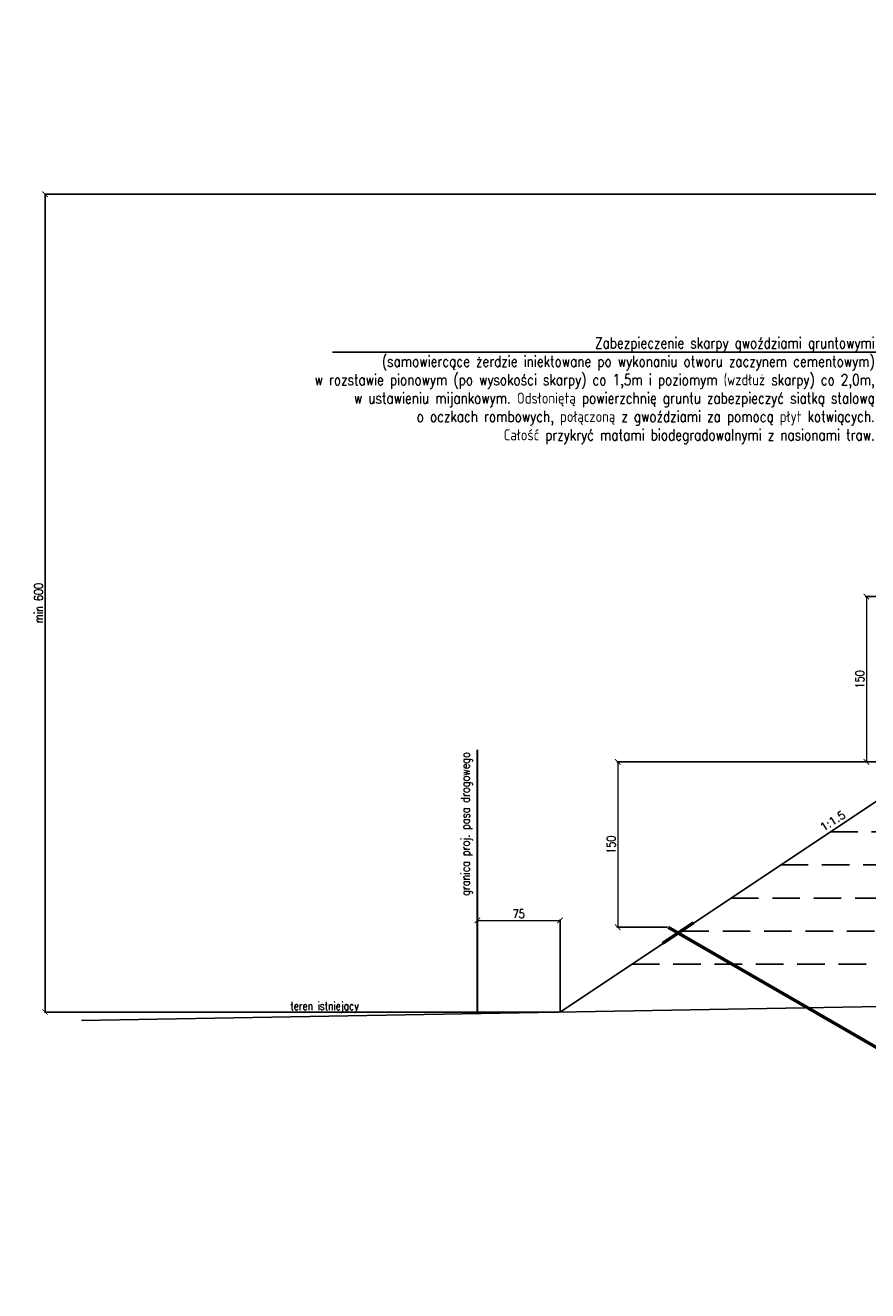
# Model space of a CAD drawing. Header units: metres. Extents: x 6562771 to 6588056, y 5578696 to 5586100.
# Tile 25 of 32: x 6574020 to 6574784, y 5584579 to 5585727. Entities that reach past the tile are written whole.
import ezdxf
from ezdxf import colors
from ezdxf.entities.mleader import LeaderData, LeaderLine
from ezdxf.enums import TextEntityAlignment as Align
from ezdxf.math import Vec2, Vec3

# ---------------------------------------------------------------- set-up
doc = ezdxf.new("R2010")
doc.units = ezdxf.units.M
doc.linetypes.add('HIDDEN', pattern=[0.375, 0.25, -0.125])
for name, color, linetype in [('0_50', 3, 'Continuous'), ('pkonstr-0_50', 3, 'Continuous'), ('pkonstr-istn', 14, 'Continuous'), ('pkonstr-opisy', 2, 'Continuous'), ('pkonstr-wymiary', 1, 'Continuous')]:
    doc.layers.add(name, color=color, linetype=linetype)
doc.styles.add('2mm', font='simplex', dxfattribs={"height": 2})
doc.styles.add('Opisy', font='simplex.shx', dxfattribs={"width": 0.8})
doc.styles.add('wymiary', font='simplex.shx', dxfattribs={"width": 0.8})
doc.styles.add('† PF †', font='simplex.shx', dxfattribs={"width": 0.8})
doc.dimstyles.new('ddd$0', dxfattribs={"dimtxt": 8, "dimasz": 5, "dimexe": 0.5, "dimexo": 1, "dimgap": 2, "dimtad": 1, "dimdec": 0, "dimzin": 0, "dimdsep": 46, "dimtxsty": 'wymiary', "dimblk": 'ARCHTICK', "dimcen": 0, "dimclrd": 256, "dimclre": 256, "dimclrt": 256, "dimadec": 0, "dimazin": 0, "dimtfac": 1, "dimtdec": 0, "dimtmove": 1, "dimatfit": 3, "dimldrblk": 'DOT', "dimfxl": 1, "dimtolj": 1, "dimtzin": 0, "dimlwd": -1, "dimlwe": -1, "dimarcsym": 0})
doc.dimstyles.new('szczegoly-1-20', dxfattribs={"dimtxt": 4, "dimasz": 2, "dimexe": 1, "dimexo": 2.5, "dimgap": 0.5, "dimtad": 1, "dimdec": 0, "dimzin": 0, "dimdsep": 46, "dimtxsty": 'wymiary', "dimblk": 'ARCHTICK', "dimcen": 0, "dimclrd": 256, "dimclre": 256, "dimclrt": 256, "dimadec": 0, "dimazin": 0, "dimtfac": 1, "dimtdec": 0, "dimtmove": 1, "dimatfit": 3, "dimldrblk": 'ARCHTICK', "dimfxl": 1, "dimtolj": 1, "dimtzin": 0, "dimlwd": -1, "dimlwe": -1, "dimarcsym": 0})

# ---------------------------------------------------------------- blocks, each defined once
blk = doc.blocks.new('_ArchTick')
at = {"color": 0, "linetype": 'ByBlock', "const_width": 0.15}
blk.add_lwpolyline([(-0.5, -0.5), (0.5, 0.5)], dxfattribs=at)
blk = doc.blocks.new('*D136')
at = {"layer": 'Defpoints', "color": 0, "transparency": 16777216}
for p in [(6574505.3, 5584914.5), (6574430.3, 5584900.9), (6574505.3, 5584831.4)]:
    blk.add_point(p, dxfattribs=at)
at = {"layer": 'pkonstr-wymiary', "transparency": 16777216}
for p, q in [((6574430.3, 5584901.4), (6574430.3, 5584915.5)), ((6574505.3, 5584831.9), (6574505.3, 5584915.5))]:
    blk.add_line(p, q, dxfattribs=at)
at = {"layer": 'pkonstr-wymiary', "lineweight": 0, "transparency": 16777216}
blk.add_line((6574430.3, 5584914.5), (6574505.3, 5584914.5), dxfattribs=at)
at = {"layer": 'pkonstr-wymiary', "lineweight": 0, "transparency": 16777216, "xscale": 5, "yscale": 5, "zscale": 5, "rotation": 180}
blk.add_blockref('_ArchTick', (6574430.3, 5584914.5), dxfattribs=at)
at = {"layer": 'pkonstr-wymiary', "lineweight": 0, "transparency": 16777216, "xscale": 5, "yscale": 5, "zscale": 5}
blk.add_blockref('_ArchTick', (6574505.3, 5584914.5), dxfattribs=at)
at = {"layer": 'pkonstr-wymiary', "transparency": 16777216, "insert": (6574467.8, 5584920.5), "char_height": 8, "attachment_point": 5, "style": 'wymiary'}
blk.add_mtext('\\A1;75', dxfattribs=at)
blk = doc.blocks.new('_None')
blk = doc.blocks.new('*D180')
at = {"layer": 'Defpoints', "color": 0, "transparency": 16777216}
for p in [(6574038.3, 5585573.3), (6575457.6, 5585573.3), (6574505.3, 5584831.4)]:
    blk.add_point(p, dxfattribs=at)
at = {"layer": 'pkonstr-wymiary', "transparency": 16777216}
for p, q in [((6575456.6, 5585573.3), (6574037.8, 5585573.3)), ((6574038.3, 5584831.4), (6574038.3, 5585573.3)), ((6574504.3, 5584831.4), (6574037.8, 5584831.4))]:
    blk.add_line(p, q, dxfattribs=at)
at = {"layer": 'pkonstr-wymiary', "transparency": 16777216, "xscale": 5, "yscale": 5, "zscale": 5}
for p, rotation in [((6574038.3, 5585573.3), 90), ((6574038.3, 5584831.4), 270)]:
    blk.add_blockref('_ArchTick', p, dxfattribs=dict(at, rotation=rotation))
at = {"layer": 'pkonstr-wymiary', "transparency": 16777216, "insert": (6574032.3, 5585202.4), "char_height": 8, "attachment_point": 5, "rotation": 90, "style": 'wymiary'}
blk.add_mtext('\\A1;min 600', dxfattribs=at)
blk = doc.blocks.new('_Dot')
at = {"color": 0, "linetype": 'ByBlock', "lineweight": -2}
blk.add_line((-0.5, 0), (-1, 0), dxfattribs=at)
at = {"color": 0, "linetype": 'ByBlock', "const_width": 0.5}
blk.add_lwpolyline([(-0.25, 0, 1), (0.25, 0, 1)], format="xyb", close=True, dxfattribs=at)
blk = doc.blocks.new('*D206')
at = {"layer": 'Defpoints', "color": 0, "transparency": 16777216}
for p in [(6574828.4, 5585058.3), (6574557.7, 5584908.3), (6574603.4, 5584908.3)]:
    blk.add_point(p, dxfattribs=at)
at = {"layer": 'pkonstr-wymiary', "transparency": 16777216}
for p, q in [((6574827.9, 5585058.3), (6574556.7, 5585058.3)), ((6574602.9, 5584908.3), (6574556.7, 5584908.3))]:
    blk.add_line(p, q, dxfattribs=at)
at = {"layer": 'pkonstr-wymiary', "lineweight": 0, "transparency": 16777216}
blk.add_line((6574557.7, 5585058.3), (6574557.7, 5584908.3), dxfattribs=at)
at = {"layer": 'pkonstr-wymiary', "lineweight": 0, "transparency": 16777216, "xscale": 5, "yscale": 5, "zscale": 5}
for p, rotation in [((6574557.7, 5585058.3), 90), ((6574557.7, 5584908.3), 270)]:
    blk.add_blockref('_ArchTick', p, dxfattribs=dict(at, rotation=rotation))
at = {"layer": 'pkonstr-wymiary', "transparency": 16777216, "insert": (6574551.7, 5584983.3), "char_height": 8, "attachment_point": 5, "rotation": 90, "style": 'wymiary'}
blk.add_mtext('\\A1;150', dxfattribs=at)
blk = doc.blocks.new('*D207')
at = {"layer": 'Defpoints', "color": 0, "transparency": 16777216}
for p in [(6575053.9, 5585208.3), (6574783.2, 5585058.3), (6574828.9, 5585058.3)]:
    blk.add_point(p, dxfattribs=at)
at = {"layer": 'pkonstr-wymiary', "transparency": 16777216}
for p, q in [((6575053.4, 5585208.3), (6574782.2, 5585208.3)), ((6574828.4, 5585058.3), (6574782.2, 5585058.3))]:
    blk.add_line(p, q, dxfattribs=at)
at = {"layer": 'pkonstr-wymiary', "lineweight": 0, "transparency": 16777216}
blk.add_line((6574783.2, 5585208.3), (6574783.2, 5585058.3), dxfattribs=at)
at = {"layer": 'pkonstr-wymiary', "lineweight": 0, "transparency": 16777216, "xscale": 5, "yscale": 5, "zscale": 5}
for p, rotation in [((6574783.2, 5585208.3), 90), ((6574783.2, 5585058.3), 270)]:
    blk.add_blockref('_ArchTick', p, dxfattribs=dict(at, rotation=rotation))
at = {"layer": 'pkonstr-wymiary', "transparency": 16777216, "insert": (6574777.2, 5585133.3), "char_height": 8, "attachment_point": 5, "rotation": 90, "style": 'wymiary'}
blk.add_mtext('\\A1;150', dxfattribs=at)

msp = doc.modelspace()

# ---------------------------------------------------------------- linework, layer by layer
at = {"layer": '0_50', "color": 7, "linetype": 'HIDDEN', "ltscale": 100}
for points in [[(6574750.4, 5584994.8), (6575407.1, 5584994.8)], [(6574705.4, 5584964.8), (6575307.1, 5584964.8)], [(6574660.4, 5584934.8), (6575307.1, 5584934.8)], [(6574615.4, 5584904.8), (6575207.1, 5584904.8)], [(6574570.4, 5584874.8), (6575207.1, 5584874.8)]]:
    msp.add_lwpolyline(points, dxfattribs=at)
at = {"layer": 'pkonstr-0_50'}
msp.add_lwpolyline([(6574505.3, 5584831.4), (6575150.1, 5585261.3), (6575300.1, 5585273.3), (6575750.1, 5585573.3)], dxfattribs=at)
at = {"layer": 'pkonstr-0_50', "color": 4, "const_width": 2, "flags": 128}
msp.add_lwpolyline([(6574430.3, 5584830.1), (6574430.3, 5585069.5)], dxfattribs=at)
at = {"layer": 'pkonstr-0_50', "const_width": 3, "flags": 128}
for points in [[(6574598.3, 5584893.7), (6574626.5, 5584912.5)], [(6574603.4, 5584908.3), (6575123, 5584608.3)]]:
    msp.add_lwpolyline(points, dxfattribs=at)
at = {"layer": 'pkonstr-istn', "flags": 128}
msp.add_lwpolyline([(6577912.5, 5585032.1), (6577912.5, 5585032.1), (6577110.1, 5585567.1), (6576950.1, 5585576.7), (6576600.1, 5585583.7), (6576250.1, 5585576.7), (6576107.1, 5585567.7), (6575107.1, 5584842), (6574071.2, 5584823.8)], dxfattribs=at)

# ---------------------------------------------------------------- texts
at = {"layer": 'pkonstr-opisy', "style": 'Opisy', "width": 0.8}
msp.add_text('granica proj. pasa drogowego', height=8, rotation=90, dxfattribs=at).set_placement((6574425.8, 5585067.2), align=Align.BOTTOM_RIGHT)
at = {"layer": 'pkonstr-opisy', "style": '2mm'}
msp.add_text('1:1.5', height=7.2, rotation=32.2819, dxfattribs=at).set_placement((6574755.7, 5584999.9), align=Align.BOTTOM_CENTER)
at = {"layer": 'pkonstr-opisy', "style": 'Opisy', "width": 0.8}
msp.add_text('teren istniejący', height=7.5, rotation=0, dxfattribs=at).set_placement((6574260.7, 5584833.2))

# ---------------------------------------------------------------- dimensions: what is measured, and where the dimension line sits
at = {"layer": 'pkonstr-wymiary'}
dim = msp.add_linear_dim(base=(6574038.3, 5585573.3), p1=(6574505.3, 5584831.4), p2=(6575457.6, 5585573.3), angle=90, text='min 600', dimstyle='ddd$0', dxfattribs=at)
dim.commit()
dim.dimension.update_dxf_attribs({"geometry": '*D180', "text_midpoint": (6574032.3, 5585202.4)})
for base, p1, p2, picture, middle in [((6574783.2, 5585058.3), (6575053.9, 5585208.3), (6574828.9, 5585058.3), '*D207', (6574777.2, 5585133.3)), ((6574557.7, 5584908.3), (6574828.4, 5585058.3), (6574603.4, 5584908.3), '*D206', (6574551.7, 5584983.3))]:
    dim = msp.add_linear_dim(base=base, p1=p1, p2=p2, angle=90, dimstyle='szczegoly-1-20', override={"dimtxt": 8, "dimasz": 5, "dimexo": 0.5, "dimgap": 2, "dimlwd": 0}, dxfattribs=at)
    dim.commit()
    dim.dimension.update_dxf_attribs({"geometry": picture, "text_midpoint": middle})
dim = msp.add_linear_dim(base=(6574505.3, 5584914.5), p1=(6574430.3, 5584900.9), p2=(6574505.3, 5584831.4), dimstyle='szczegoly-1-20', override={"dimtxt": 8, "dimasz": 5, "dimexo": 0.5, "dimgap": 2, "dimlwd": 0}, dxfattribs=at)
dim.commit()
dim.dimension.update_dxf_attribs({"geometry": '*D136', "text_midpoint": (6574467.8, 5584920.5)})

# ---------------------------------------------------------------- leaders
at = {"layer": 'pkonstr-opisy'}
ml = msp.add_multileader_mtext('Standard', dxfattribs=at)
ml.set_content('Zabezpieczenie skarpy gwoździami gruntowymi\\P(samowiercące żerdzie iniektowane po wykonaniu otworu zaczynem cementowym)\\Pw rozstawie pionowym (po wysokości skarpy) co 1,5m i poziomym (wzdłuż skarpy) co 2,0m,\\Pw ustawieniu mijankowym. Odsłoniętą powierzchnię gruntu zabezpieczyć siatką stalową\\Po oczkach rombowych, połączoną z gwoździami za pomocą płyt kotwiących.\\PCałość przykryć matami biodegradowalnymi z nasionami traw. ', color=256, style='† PF †')
ml.set_leader_properties()
ml.set_arrow_properties(name='NONE')
ml.build(insert=Vec2(0, 0))
ml.multileader.update_dxf_attribs({"has_dogleg": 0, "text_left_attachment_type": 6, "text_right_attachment_type": 6, "dogleg_length": 0, "arrow_head_size": 10})
ctx = ml.context
ctx.base_point, ctx.char_height, ctx.arrow_head_size, ctx.landing_gap_size, ctx.plane_origin, ctx.plane_x_axis, ctx.plane_y_axis = Vec3(6574767.8, 5585711.3), 10, 10, 5, Vec3(6575605.7, 5585662.8), Vec3(1, -0.000003), Vec3(0.000003, 1)
ctx.left_attachment, ctx.right_attachment, ctx.text_align_type = 6, 6, 2
notes = []
notes.append((ctx, [(0, (1, 1, 0), (6575357.2, 5585711.3), (-0.846626, 0.532189), 0, [(0, [(6575645.1, 5585502.2)], 0, [])])]))
ctx.mtext.insert, ctx.mtext.text_direction, ctx.mtext.rotation, ctx.mtext.alignment, ctx.mtext.flow_direction = Vec3(6575352.2, 5585724.6), Vec3(1, -0.000003), 6.283182, 3, 5
ml = msp.add_multileader_mtext('Standard', dxfattribs=at)
ml.set_content('Zabezpieczenie skarpy gwoździami gruntowymi\\P(samowiercące żerdzie iniektowane po wykonaniu otworu zaczynem cementowym)\\Pw rozstawie pionowym (po wysokości skarpy) co 1,5m i poziomym (wzdłuż skarpy) co 2,0m,\\Pw ustawieniu mijankowym. Odsłoniętą powierzchnię gruntu zabezpieczyć siatką stalową\\Po oczkach rombowych, połączoną z gwoździami za pomocą płyt kotwiących.\\PCałość przykryć matami biodegradowalnymi z nasionami traw. ', color=256, style='† PF †')
ml.set_leader_properties()
ml.set_arrow_properties(name='NONE')
ml.build(insert=Vec2(0, 0))
ml.multileader.update_dxf_attribs({"has_dogleg": 0, "text_left_attachment_type": 6, "text_right_attachment_type": 6, "dogleg_length": 0, "arrow_head_size": 10})
ctx = ml.context
ctx.base_point, ctx.char_height, ctx.arrow_head_size, ctx.landing_gap_size, ctx.plane_origin, ctx.plane_x_axis, ctx.plane_y_axis = Vec3(6574206.3, 5585430.1), 10, 10, 5, Vec3(6575044.2, 5585381.6), Vec3(1, -0.000003), Vec3(0.000003, 1)
ctx.left_attachment, ctx.right_attachment, ctx.text_align_type = 6, 6, 2
notes.append((ctx, [(0, (1, 1, 0), (6574795.8, 5585430.1), (-0.846626, 0.532189), 0, [(0, [(6575063.9, 5585202.2)], 0, [])])]))
ctx.mtext.insert, ctx.mtext.text_direction, ctx.mtext.rotation, ctx.mtext.alignment, ctx.mtext.flow_direction = Vec3(6574790.8, 5585443.4), Vec3(1, -0.000003), 6.283182, 3, 5
for ctx, leaders in notes:
    for number, flags, end, landing, length, lines in leaders:
        leader = LeaderData()
        leader.index, (leader.has_last_leader_line, leader.has_dogleg_vector, leader.attachment_direction) = number, flags
        leader.last_leader_point, leader.dogleg_vector, leader.dogleg_length = Vec3(end), Vec3(landing), length
        for number, points, colour, breaks in lines:
            line = LeaderLine()
            line.index, line.vertices, line.color, line.breaks = number, Vec3.list(points), colors.encode_raw_color(colour), breaks
            leader.lines.append(line)
        ctx.leaders.append(leader)

doc.saveas('drawing.dxf')
